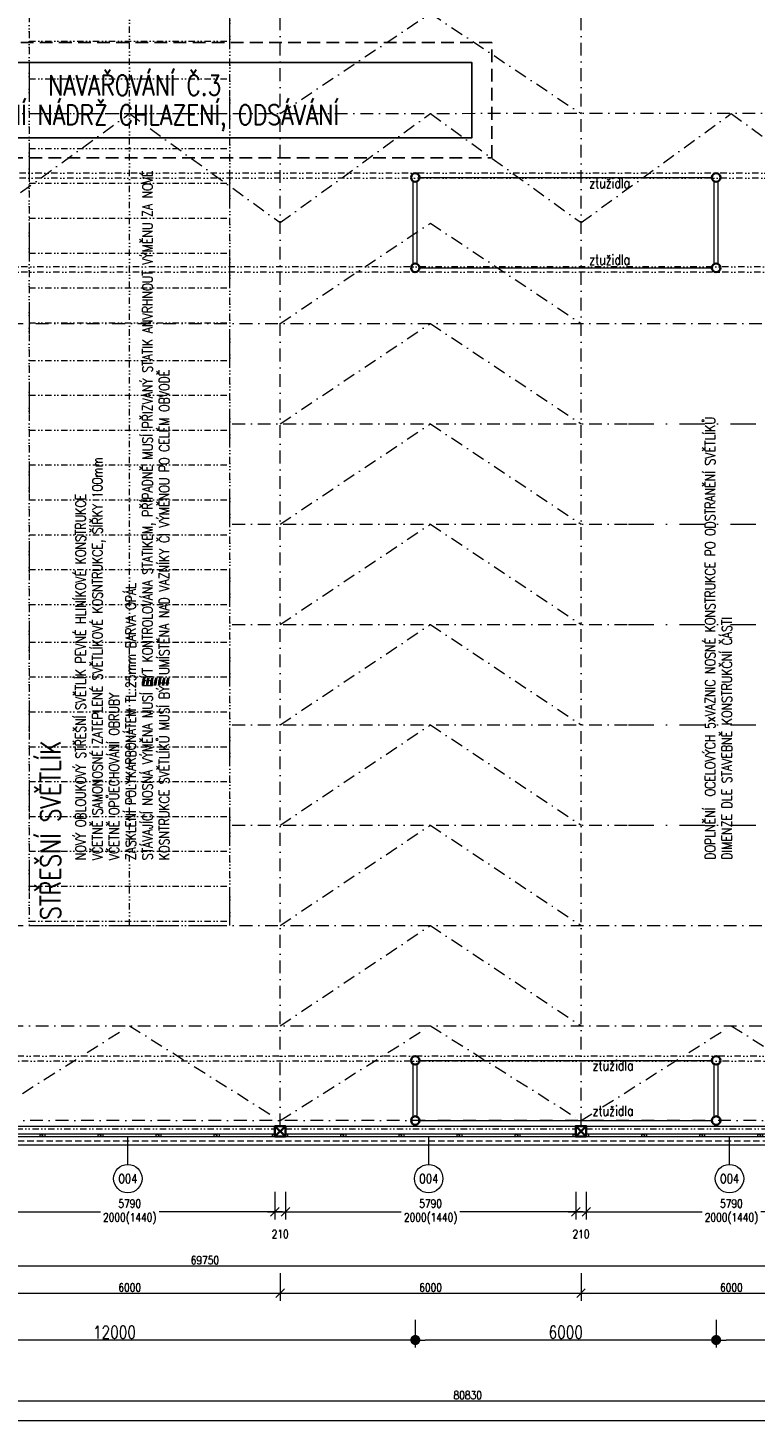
# Model space of a CAD drawing. Header units: millimetres. Extents: x -485339 to 350584, y -1189936 to 0.
# Tile 129 of 256: x -108909 to -94410, y -1065795 to -1037889. Entities that reach past the tile are written whole.
import ezdxf
from ezdxf.enums import TextEntityAlignment as Align

# ---------------------------------------------------------------- set-up
doc = ezdxf.new("R2010")
doc.units = ezdxf.units.MM
doc.header["$LTSCALE"] = 10
for name, pattern in [('DASHDOT', [25.4, 12.7, -6.35, 0, -6.35]), ('DĚLICÍ2', [15.875, 6.35, -3.175, 0, -3.175, 0, -3.175]), ('ČÁRKOVANÁ2', [9.525, 6.35, -3.175])]:
    doc.linetypes.add(name, pattern=pattern)
doc.layers.get('Defpoints').update_dxf_attribs({"color": 201})
for name, color, linetype, lineweight in [('N_kóty', 10, 'Continuous', 18), ('N_okna', 10, 'Continuous', 18), ('N_popis', 10, 'Continuous', 18), ('N_popis_otvory', 10, 'Continuous', 18), ('N_světlíky', 250, 'DĚLICÍ2', 18), ('N_čáry_nad', 10, 'DĚLICÍ2', 18), ('N_čáry_plné', 10, 'Continuous', 18), ('St_kóty', 132, 'Continuous', 18), ('St_sloupy_konstrukce haly', 5, 'Continuous', 35), ('St_sloupy_opláštění_půdorys', 25, 'Continuous', 35), ('St_čáry_nad', 250, 'DĚLICÍ2', 18), ('St_čáry_osy', 250, 'DASHDOT', 18), ('St_čáry_plné', 250, 'Continuous', 18), ('St_čáry_pod', 250, 'ČÁRKOVANÁ2', 18)]:
    doc.layers.add(name, color=color, linetype=linetype, lineweight=lineweight)
doc.layers.add('St_plocha_místn', color=140, linetype='Continuous', lineweight=18, plot=False)
for name, color, linetype in [('VYBAVENÍ', 222, 'Continuous'), ('VYBAVENÍ_POPIS', 222, 'Continuous'), ('VYBAVENÍ_POŽADAVKY', 200, 'Continuous')]:
    doc.layers.add(name, color=color, linetype=linetype)
doc.styles.get("Standard").update_dxf_attribs({"font": 'simplex.shx', "width": 0.8})
doc.dimstyles.new('stavebníM100', dxfattribs={"dimtxt": 165, "dimasz": 170, "dimexe": 150, "dimexo": 100, "dimgap": 30, "dimtad": 1, "dimdec": 0, "dimtxsty": 'Standard', "dimblk": 'OBLIQUE', "dimcen": -2.5, "dimdle": 150, "dimclrd": 256, "dimclre": 256, "dimclrt": 256, "dimadec": 4, "dimazin": 0, "dimtfac": 1, "dimtdec": 0, "dimtmove": 2, "dimatfit": 3, "dimldrblk": 'OBLIQUE', "dimfxl": 400, "dimfxlon": 1, "dimlwd": -1, "dimlwe": -1, "dimarcsym": 0})
doc.dimstyles.new('stavebníM100_modul', dxfattribs={"dimtxt": 250, "dimasz": 200, "dimexe": 150, "dimexo": 100, "dimgap": 30, "dimtad": 1, "dimdec": 0, "dimtxsty": 'Standard', "dimblk": 'DOT', "dimcen": -2.5, "dimdle": 150, "dimclrd": 256, "dimclre": 256, "dimclrt": 256, "dimadec": 4, "dimazin": 0, "dimtfac": 1, "dimtdec": 0, "dimtmove": 2, "dimatfit": 3, "dimldrblk": 'OBLIQUE', "dimfxl": 400, "dimfxlon": 1, "dimlwd": -1, "dimlwe": -1, "dimarcsym": 0})

# ---------------------------------------------------------------- blocks, each defined once
blk = doc.blocks.new('G$C08AFE675')
at = {"layer": 'St_sloupy_konstrukce haly', "color": 250, "lineweight": 18, "ltscale": 2}
for points in [[(-525, 40), (525, 40)], [(-525, -40), (525, -40)]]:
    blk.add_lwpolyline(points, dxfattribs=at)
at = {"layer": 'St_sloupy_konstrukce haly', "ltscale": 2}
for centre in [(-600, 0), (600, 0)]:
    blk.add_circle(centre, 85, dxfattribs=at)
blk = doc.blocks.new('G$CD8A98CDB')
at = {"layer": 'St_sloupy_konstrukce haly', "color": 250, "lineweight": 18, "ltscale": 2}
for points in [[(-825, 0), (825, 0)], [(-825, -80), (825, -80)]]:
    blk.add_lwpolyline(points, dxfattribs=at)
at = {"layer": 'St_sloupy_konstrukce haly', "ltscale": 2}
for centre in [(-900, -40), (900, -40)]:
    blk.add_circle(centre, 85, dxfattribs=at)
blk = doc.blocks.new('G$C0F2906C7')
at = {"layer": 'St_sloupy_opláštění_půdorys', "ltscale": 2}
blk.add_lwpolyline([(-105, -105), (105, -105), (105, 105), (-105, 105)], close=True, dxfattribs=at)
for points in [[(-105, 105), (105, -105)], [(105, 105), (-105, -105)]]:
    blk.add_lwpolyline(points, dxfattribs=at)
blk = doc.blocks.new('*U5511')
at = {"layer": 'St_čáry_osy', "ltscale": 2}
blk.add_lwpolyline([(-3000, -1000), (-4, 1000), (3000, -1000)], dxfattribs=at)
blk = doc.blocks.new('*U5510')
at = {"layer": 'St_čáry_osy', "ltscale": 2}
blk.add_blockref('*U5511', (24000, 0), dxfattribs=at)
blk = doc.blocks.new('*U5517')
at = {"layer": 'St_čáry_osy', "ltscale": 2}
blk.add_lwpolyline([(-3000, -1945), (-4, -55), (3000, -1945)], dxfattribs=at)
blk = doc.blocks.new('*U5516')
at = {"layer": 'St_čáry_osy', "ltscale": 2}
for p in [(24000, 0), (30000, 0), (36000, 0)]:
    blk.add_blockref('*U5517', p, dxfattribs=at)
blk = doc.blocks.new('*U5519')
at = {"layer": 'St_čáry_osy', "ltscale": 2}
blk.add_lwpolyline([(-3000, -1000), (-4, 1000), (3000, -1000)], dxfattribs=at)
blk = doc.blocks.new('*U5518')
at = {"layer": 'St_čáry_osy', "ltscale": 2}
for p in [(24000, 14000), (24000, 12000), (24000, 10000), (24000, 8000), (24000, 6000), (24000, 4000), (24000, 2000), (24000, 0)]:
    blk.add_blockref('*U5519', p, dxfattribs=at)
blk = doc.blocks.new('_OBLIQUE')
at = {"color": 0, "linetype": 'ByBlock'}
blk.add_line((-0.5, -0.5), (0.5, 0.5), dxfattribs=at)
blk = doc.blocks.new('*D5693')
at = {"layer": 'Defpoints', "color": 0}
for p in [(-140255, -1061874), (-70505, -1062274), (-70505, -1062563)]:
    blk.add_point(p, dxfattribs=at)
at = {"layer": 'St_kóty'}
for p, q in [((-140255, -1062163), (-140255, -1062713)), ((-70505, -1062374), (-70505, -1062713)), ((-140405, -1062563), (-70355, -1062563))]:
    blk.add_line(p, q, dxfattribs=at)
at = {"layer": 'St_kóty', "linetype": 'ByBlock', "xscale": 170, "yscale": 170, "zscale": 170, "rotation": 180}
blk.add_blockref('_OBLIQUE', (-140255, -1062563), dxfattribs=at)
at = {"layer": 'St_kóty', "linetype": 'ByBlock', "xscale": 170, "yscale": 170, "zscale": 170}
blk.add_blockref('_OBLIQUE', (-70505, -1062563), dxfattribs=at)
at = {"layer": 'St_kóty', "insert": (-105380, -1062450), "char_height": 165, "attachment_point": 5}
blk.add_mtext('69750', dxfattribs=at)
blk = doc.blocks.new('*D5714')
at = {"layer": 'Defpoints', "color": 0}
for p in [(-109880, -1059883), (-103880, -1059883), (-103880, -1063107)]:
    blk.add_point(p, dxfattribs=at)
at = {"layer": 'St_kóty'}
for p, q in [((-109880, -1062707), (-109880, -1063257)), ((-103880, -1062707), (-103880, -1063257)), ((-110030, -1063107), (-103730, -1063107))]:
    blk.add_line(p, q, dxfattribs=at)
at = {"layer": 'St_kóty', "linetype": 'ByBlock', "xscale": 170, "yscale": 170, "zscale": 170, "rotation": 180}
blk.add_blockref('_OBLIQUE', (-109880, -1063107), dxfattribs=at)
at = {"layer": 'St_kóty', "linetype": 'ByBlock', "xscale": 170, "yscale": 170, "zscale": 170}
blk.add_blockref('_OBLIQUE', (-103880, -1063107), dxfattribs=at)
at = {"layer": 'St_kóty', "insert": (-106880, -1062994), "char_height": 165, "attachment_point": 5}
blk.add_mtext('6000', dxfattribs=at)
blk = doc.blocks.new('*D5715')
at = {"layer": 'Defpoints', "color": 0}
for p in [(-103880, -1059883), (-97880, -1059883), (-97880, -1063107)]:
    blk.add_point(p, dxfattribs=at)
at = {"layer": 'St_kóty'}
for p, q in [((-103880, -1062707), (-103880, -1063257)), ((-97880, -1062707), (-97880, -1063257)), ((-104030, -1063107), (-97730, -1063107))]:
    blk.add_line(p, q, dxfattribs=at)
at = {"layer": 'St_kóty', "linetype": 'ByBlock', "xscale": 170, "yscale": 170, "zscale": 170, "rotation": 180}
blk.add_blockref('_OBLIQUE', (-103880, -1063107), dxfattribs=at)
at = {"layer": 'St_kóty', "linetype": 'ByBlock', "xscale": 170, "yscale": 170, "zscale": 170}
blk.add_blockref('_OBLIQUE', (-97880, -1063107), dxfattribs=at)
at = {"layer": 'St_kóty', "insert": (-100880, -1062994), "char_height": 165, "attachment_point": 5}
blk.add_mtext('6000', dxfattribs=at)
blk = doc.blocks.new('*D5716')
at = {"layer": 'Defpoints', "color": 0}
for p in [(-97880, -1059883), (-91880, -1059883), (-91880, -1063107)]:
    blk.add_point(p, dxfattribs=at)
at = {"layer": 'St_kóty'}
for p, q in [((-97880, -1062707), (-97880, -1063257)), ((-91880, -1062707), (-91880, -1063257)), ((-98030, -1063107), (-91730, -1063107))]:
    blk.add_line(p, q, dxfattribs=at)
at = {"layer": 'St_kóty', "linetype": 'ByBlock', "xscale": 170, "yscale": 170, "zscale": 170, "rotation": 180}
blk.add_blockref('_OBLIQUE', (-97880, -1063107), dxfattribs=at)
at = {"layer": 'St_kóty', "linetype": 'ByBlock', "xscale": 170, "yscale": 170, "zscale": 170}
blk.add_blockref('_OBLIQUE', (-91880, -1063107), dxfattribs=at)
at = {"layer": 'St_kóty', "insert": (-94880, -1062994), "char_height": 165, "attachment_point": 5}
blk.add_mtext('6000', dxfattribs=at)
blk = doc.blocks.new('_Dot')
at = {"color": 0, "linetype": 'ByBlock', "lineweight": -2}
blk.add_line((-0.5, 0), (-1, 0), dxfattribs=at)
at = {"color": 0, "linetype": 'ByBlock', "const_width": 0.5}
blk.add_lwpolyline([(-0.25, 0, 1), (0.25, 0, 1)], format="xyb", close=True, dxfattribs=at)
blk = doc.blocks.new('*D5732')
at = {"layer": 'Defpoints', "color": 0}
for p in [(-95185, -1040868), (-83185, -1040868), (-95185, -1064041)]:
    blk.add_point(p, dxfattribs=at)
at = {"layer": 'St_kóty'}
for p, q in [((-95185, -1063641), (-95185, -1064191)), ((-83185, -1063641), (-83185, -1064191)), ((-83385, -1064041), (-94985, -1064041))]:
    blk.add_line(p, q, dxfattribs=at)
at = {"layer": 'St_kóty', "linetype": 'ByBlock', "xscale": 200, "yscale": 200, "zscale": 200, "rotation": 180}
blk.add_blockref('_Dot', (-95185, -1064041), dxfattribs=at)
at = {"layer": 'St_kóty', "linetype": 'ByBlock', "xscale": 200, "yscale": 200, "zscale": 200}
blk.add_blockref('_Dot', (-83185, -1064041), dxfattribs=at)
at = {"layer": 'St_kóty', "insert": (-89185, -1063886), "char_height": 250, "attachment_point": 5}
blk.add_mtext('12000', dxfattribs=at)
blk = doc.blocks.new('*D5733')
at = {"layer": 'Defpoints', "color": 0}
for p in [(-101185, -1040868), (-95185, -1040868), (-101185, -1064041)]:
    blk.add_point(p, dxfattribs=at)
at = {"layer": 'St_kóty'}
for p, q in [((-101185, -1063641), (-101185, -1064191)), ((-95185, -1063641), (-95185, -1064191)), ((-95385, -1064041), (-100985, -1064041))]:
    blk.add_line(p, q, dxfattribs=at)
at = {"layer": 'St_kóty', "linetype": 'ByBlock', "xscale": 200, "yscale": 200, "zscale": 200, "rotation": 180}
blk.add_blockref('_Dot', (-101185, -1064041), dxfattribs=at)
at = {"layer": 'St_kóty', "linetype": 'ByBlock', "xscale": 200, "yscale": 200, "zscale": 200}
blk.add_blockref('_Dot', (-95185, -1064041), dxfattribs=at)
at = {"layer": 'St_kóty', "insert": (-98185, -1063886), "char_height": 250, "attachment_point": 5}
blk.add_mtext('6000', dxfattribs=at)
blk = doc.blocks.new('*D5734')
at = {"layer": 'Defpoints', "color": 0}
for p in [(-113185, -1040868), (-101185, -1040868), (-113185, -1064041)]:
    blk.add_point(p, dxfattribs=at)
at = {"layer": 'St_kóty'}
for p, q in [((-113185, -1063641), (-113185, -1064191)), ((-101185, -1063641), (-101185, -1064191)), ((-101385, -1064041), (-112985, -1064041))]:
    blk.add_line(p, q, dxfattribs=at)
at = {"layer": 'St_kóty', "linetype": 'ByBlock', "xscale": 200, "yscale": 200, "zscale": 200, "rotation": 180}
blk.add_blockref('_Dot', (-113185, -1064041), dxfattribs=at)
at = {"layer": 'St_kóty', "linetype": 'ByBlock', "xscale": 200, "yscale": 200, "zscale": 200}
blk.add_blockref('_Dot', (-101185, -1064041), dxfattribs=at)
at = {"layer": 'St_kóty', "insert": (-107185, -1063886), "char_height": 250, "attachment_point": 5}
blk.add_mtext('12000', dxfattribs=at)
blk = doc.blocks.new('*D6628')
at = {"layer": 'Defpoints', "color": 0}
for p in [(-43625, -1042046), (-140555, -1060078), (-43625, -1065645)]:
    blk.add_point(p, dxfattribs=at)
at = {"layer": 'St_kóty'}
for p, q in [((-140555, -1065245), (-140555, -1065795)), ((-43625, -1065245), (-43625, -1065795)), ((-140705, -1065645), (-43475, -1065645))]:
    blk.add_line(p, q, dxfattribs=at)
at = {"layer": 'St_kóty', "linetype": 'ByBlock', "xscale": 170, "yscale": 170, "zscale": 170, "rotation": 180}
blk.add_blockref('_OBLIQUE', (-140555, -1065645), dxfattribs=at)
at = {"layer": 'St_kóty', "linetype": 'ByBlock', "xscale": 170, "yscale": 170, "zscale": 170}
blk.add_blockref('_OBLIQUE', (-43625, -1065645), dxfattribs=at)
at = {"layer": 'St_kóty', "insert": (-92090, -1065533), "char_height": 165, "attachment_point": 5}
blk.add_mtext('96930', dxfattribs=at)
blk = doc.blocks.new('*D6629')
at = {"layer": 'Defpoints', "color": 0}
for p in [(-140555, -1060078), (-59725, -1060478), (-59725, -1065253)]:
    blk.add_point(p, dxfattribs=at)
at = {"layer": 'St_kóty'}
for p, q in [((-140555, -1064853), (-140555, -1065403)), ((-59725, -1064853), (-59725, -1065403)), ((-140705, -1065253), (-59575, -1065253))]:
    blk.add_line(p, q, dxfattribs=at)
at = {"layer": 'St_kóty', "linetype": 'ByBlock', "xscale": 170, "yscale": 170, "zscale": 170, "rotation": 180}
blk.add_blockref('_OBLIQUE', (-140555, -1065253), dxfattribs=at)
at = {"layer": 'St_kóty', "linetype": 'ByBlock', "xscale": 170, "yscale": 170, "zscale": 170}
blk.add_blockref('_OBLIQUE', (-59725, -1065253), dxfattribs=at)
at = {"layer": 'St_kóty', "insert": (-100140, -1065141), "char_height": 165, "attachment_point": 5}
blk.add_mtext('80830', dxfattribs=at)
blk = doc.blocks.new('G$C5E2F4CAD')
at = {"layer": 'N_okna'}
for points in [[(0, 0), (1158, 0), (1158, 50), (0, 50)], [(0, 0), (50, 0), (50, 50), (0, 50)], [(1158, 0), (1108, 0), (1108, 50), (1158, 50)], [(1158, 0), (2316, 0), (2316, 50), (1158, 50)], [(1158, 0), (1158, 0), (1158, 50), (1158, 50)], [(1158, 0), (1208, 0), (1208, 50), (1158, 50)], [(2316, 0), (2266, 0), (2266, 50), (2316, 50)], [(2316, 0), (3474, 0), (3474, 50), (2316, 50)], [(2316, 0), (2316, 0), (2316, 50), (2316, 50)], [(2316, 0), (2366, 0), (2366, 50), (2316, 50)], [(3474, 0), (3424, 0), (3424, 50), (3474, 50)], [(3474, 0), (4632, 0), (4632, 50), (3474, 50)], [(3474, 0), (3474, 0), (3474, 50), (3474, 50)], [(3474, 0), (3524, 0), (3524, 50), (3474, 50)], [(4632, 0), (4582, 0), (4582, 50), (4632, 50)], [(4632, 0), (5790, 0), (5790, 50), (4632, 50)], [(4632, 0), (4632, 0), (4632, 50), (4632, 50)], [(4632, 0), (4682, 0), (4682, 50), (4632, 50)], [(5790, 0), (5740, 0), (5740, 50), (5790, 50)]]:
    blk.add_lwpolyline(points, close=True, dxfattribs=at)
blk = doc.blocks.new('*U6910')
at = {"layer": 'N_okna'}
blk.add_blockref('G$C5E2F4CAD', (-2895, -25), dxfattribs=at)
blk = doc.blocks.new('*U6911')
at = {"layer": 'N_okna'}
for p in [(24000, 0), (30000, 0), (36000, 0)]:
    blk.add_blockref('*U6910', p, dxfattribs=at)
blk = doc.blocks.new('*D6936')
at = {"layer": 'Defpoints', "color": 0}
for p in [(-109775, -1059988), (-103985, -1059988), (-103985, -1061486)]:
    blk.add_point(p, dxfattribs=at)
at = {"layer": 'N_kóty'}
for p, q in [((-109775, -1061086), (-109775, -1061636)), ((-103985, -1061086), (-103985, -1061636)), ((-109925, -1061486), (-107466, -1061486)), ((-103835, -1061486), (-106294, -1061486))]:
    blk.add_line(p, q, dxfattribs=at)
at = {"layer": 'N_kóty', "linetype": 'ByBlock', "xscale": 170, "yscale": 170, "zscale": 170, "rotation": 180}
blk.add_blockref('_OBLIQUE', (-109775, -1061486), dxfattribs=at)
at = {"layer": 'N_kóty', "linetype": 'ByBlock', "xscale": 170, "yscale": 170, "zscale": 170}
blk.add_blockref('_OBLIQUE', (-103985, -1061486), dxfattribs=at)
at = {"layer": 'N_kóty', "insert": (-106880, -1061486), "char_height": 165, "attachment_point": 5}
blk.add_mtext('5790\\P2000(1440)', dxfattribs=at)
blk = doc.blocks.new('*D6937')
at = {"layer": 'Defpoints', "color": 0}
for p in [(-103985, -1059988), (-103775, -1059988), (-103775, -1061486)]:
    blk.add_point(p, dxfattribs=at)
at = {"layer": 'N_kóty'}
for p, q in [((-103985, -1061086), (-103985, -1061636)), ((-103775, -1061086), (-103775, -1061636)), ((-104135, -1061486), (-103625, -1061486))]:
    blk.add_line(p, q, dxfattribs=at)
at = {"layer": 'N_kóty', "linetype": 'ByBlock', "xscale": 170, "yscale": 170, "zscale": 170, "rotation": 180}
blk.add_blockref('_OBLIQUE', (-103985, -1061486), dxfattribs=at)
at = {"layer": 'N_kóty', "linetype": 'ByBlock', "xscale": 170, "yscale": 170, "zscale": 170}
blk.add_blockref('_OBLIQUE', (-103775, -1061486), dxfattribs=at)
at = {"layer": 'N_kóty', "insert": (-103880, -1061928), "char_height": 165, "attachment_point": 5}
blk.add_mtext('210', dxfattribs=at)
blk = doc.blocks.new('*D6938')
at = {"layer": 'Defpoints', "color": 0}
for p in [(-103775, -1059988), (-97985, -1059988), (-97985, -1061486)]:
    blk.add_point(p, dxfattribs=at)
at = {"layer": 'N_kóty'}
for p, q in [((-103775, -1061086), (-103775, -1061636)), ((-97985, -1061086), (-97985, -1061636)), ((-103925, -1061486), (-101466, -1061486)), ((-97835, -1061486), (-100294, -1061486))]:
    blk.add_line(p, q, dxfattribs=at)
at = {"layer": 'N_kóty', "linetype": 'ByBlock', "xscale": 170, "yscale": 170, "zscale": 170, "rotation": 180}
blk.add_blockref('_OBLIQUE', (-103775, -1061486), dxfattribs=at)
at = {"layer": 'N_kóty', "linetype": 'ByBlock', "xscale": 170, "yscale": 170, "zscale": 170}
blk.add_blockref('_OBLIQUE', (-97985, -1061486), dxfattribs=at)
at = {"layer": 'N_kóty', "insert": (-100880, -1061486), "char_height": 165, "attachment_point": 5}
blk.add_mtext('5790\\P2000(1440)', dxfattribs=at)
blk = doc.blocks.new('*D6939')
at = {"layer": 'Defpoints', "color": 0}
for p in [(-97985, -1059988), (-97775, -1059988), (-97775, -1061486)]:
    blk.add_point(p, dxfattribs=at)
at = {"layer": 'N_kóty'}
for p, q in [((-97985, -1061086), (-97985, -1061636)), ((-97775, -1061086), (-97775, -1061636)), ((-98135, -1061486), (-97625, -1061486))]:
    blk.add_line(p, q, dxfattribs=at)
at = {"layer": 'N_kóty', "linetype": 'ByBlock', "xscale": 170, "yscale": 170, "zscale": 170, "rotation": 180}
blk.add_blockref('_OBLIQUE', (-97985, -1061486), dxfattribs=at)
at = {"layer": 'N_kóty', "linetype": 'ByBlock', "xscale": 170, "yscale": 170, "zscale": 170}
blk.add_blockref('_OBLIQUE', (-97775, -1061486), dxfattribs=at)
at = {"layer": 'N_kóty', "insert": (-97880, -1061928), "char_height": 165, "attachment_point": 5}
blk.add_mtext('210', dxfattribs=at)
blk = doc.blocks.new('*D6940')
at = {"layer": 'Defpoints', "color": 0}
for p in [(-97775, -1059988), (-91985, -1059988), (-91985, -1061486)]:
    blk.add_point(p, dxfattribs=at)
at = {"layer": 'N_kóty'}
for p, q in [((-97775, -1061086), (-97775, -1061636)), ((-91985, -1061086), (-91985, -1061636)), ((-97925, -1061486), (-95466, -1061486)), ((-91835, -1061486), (-94294, -1061486))]:
    blk.add_line(p, q, dxfattribs=at)
at = {"layer": 'N_kóty', "linetype": 'ByBlock', "xscale": 170, "yscale": 170, "zscale": 170, "rotation": 180}
blk.add_blockref('_OBLIQUE', (-97775, -1061486), dxfattribs=at)
at = {"layer": 'N_kóty', "linetype": 'ByBlock', "xscale": 170, "yscale": 170, "zscale": 170}
blk.add_blockref('_OBLIQUE', (-91985, -1061486), dxfattribs=at)
at = {"layer": 'N_kóty', "insert": (-94880, -1061486), "char_height": 165, "attachment_point": 5}
blk.add_mtext('5790\\P2000(1440)', dxfattribs=at)
blk = doc.blocks.new('G$CF626FB6D')
at = {"layer": 'N_čáry_nad', "linetype": 'ByBlock', "ltscale": 2}
for p, q in [((-4050, 0), (-4050, -36237.5)), ((-50, -36237.5), (-50, 0)), ((-4050, -20055), (-50, -20055)), ((-4050, -20750), (-50, -20750)), ((-4050, -21445), (-50, -21445)), ((-4050, -22140), (-50, -22140)), ((-4050, -22835), (-50, -22835)), ((-4050, -23530), (-50, -23530)), ((-4050, -24225), (-50, -24225)), ((-4050, -25670), (-50, -25670)), ((-4050, -26365), (-50, -26365)), ((-4050, -27060), (-50, -27060)), ((-4050, -27755), (-50, -27755)), ((-4050, -28450), (-50, -28450)), ((-4050, -29145), (-50, -29145)), ((-4050, -29840), (-50, -29840)), ((-4050, -31285), (-50, -31285)), ((-4050, -31980), (-50, -31980)), ((-4050, -32675), (-50, -32675)), ((-4050, -33370), (-50, -33370)), ((-4050, -34065), (-50, -34065)), ((-4050, -34760), (-50, -34760)), ((-4050, -35455), (-50, -35455)), ((-4050, -36150), (-50, -36150))]:
    blk.add_line(p, q, dxfattribs=at)
for points in [[(-2050, -36237.5), (-2050, -55)], [(-4050, -18610), (-50, -18610)], [(-4050, -19360), (-50, -19360)], [(-4050, -24975), (-50, -24975)], [(-4050, -30590), (-50, -30590)], [(-4050, -36237.5), (-50, -36237.5)]]:
    blk.add_lwpolyline(points, dxfattribs=at)
blk = doc.blocks.new('*U8197')
at = {"layer": 'N_čáry_nad', "linetype": 'DASHDOT', "lineweight": 18, "ltscale": 4}
blk.add_lwpolyline([(-2050, 0), (2050, 0)], dxfattribs=at)
blk = doc.blocks.new('*U8196')
at = {"layer": 'N_čáry_nad', "lineweight": 18}
for p in [(0, 0), (0, -2000), (0, -4000), (0, -6000), (0, -8000)]:
    blk.add_blockref('*U8197', p, dxfattribs=at)

msp = doc.modelspace()

# ---------------------------------------------------------------- linework, layer by layer
at = {"layer": 'N_popis_otvory'}
for points in [[(-106918.3, -1060540.8), (-106918.3, -1059987.6)], [(-100918.3, -1060540.8), (-100918.3, -1059987.6)], [(-94918.3, -1060540.8), (-94918.3, -1059987.6)]]:
    msp.add_lwpolyline(points, dxfattribs=at)
for centre in [(-106918.3, -1060823.9), (-100918.3, -1060823.9), (-94918.3, -1060823.9)]:
    msp.add_circle(centre, 283.2, dxfattribs=at)
at = {"layer": 'N_světlíky', "lineweight": 18, "ltscale": 10}
msp.add_lwpolyline([(-108884.2, -1055777.6), (-104884.2, -1055777.6), (-104884.2, -1019539.2), (-108884.2, -1019539.2)], close=True, dxfattribs=at)
at = {"layer": 'N_čáry_plné', "ltscale": 2}
msp.add_lwpolyline([(-70504.9, -1060157.6), (-140174.9, -1060157.6)], dxfattribs=at)
at = {"layer": 'St_čáry_nad', "ltscale": 2}
for points in [[(-43825.2, -1040782.6), (-139879.9, -1040782.6)], [(-43825.2, -1040882.6), (-139879.9, -1040882.6)], [(-74604.9, -1042652.6), (-139879.9, -1042652.6)], [(-74604.9, -1042752.6), (-139879.9, -1042752.6)], [(-71184.9, -1058382.6), (-139879.9, -1058382.6)], [(-71101.2, -1058482.6), (-139879.9, -1058482.6)], [(-109774.9, -1059832.6), (-103984.9, -1059832.6)], [(-103774.9, -1059832.6), (-97984.9, -1059832.6)], [(-97774.9, -1059832.6), (-91984.9, -1059832.6)]]:
    msp.add_lwpolyline(points, dxfattribs=at)
at = {"layer": 'St_čáry_osy', "ltscale": 2}
for points in [[(-103879.9, -1059777.6), (-103879.9, -992785.6)], [(-97879.9, -1059777.6), (-97879.9, -992785.6)], [(-139879.9, -1039595.1), (-43825.2, -1039582.3)], [(-109879.9, -1041767.6), (-106884.2, -1039595.1), (-103879.9, -1041767.6)], [(-103879.9, -1041767.6), (-100884.2, -1039595.1), (-97879.9, -1041767.6)], [(-97879.9, -1041767.6), (-94884.2, -1039595.1), (-91879.9, -1041767.6)], [(-140254.9, -1043777.6), (-74504.9, -1043777.6)], [(-104834.2, -1045777.6), (-96934.2, -1045777.6)], [(-104834.2, -1047777.6), (-96934.2, -1047777.6)], [(-104834.2, -1049777.6), (-96934.2, -1049777.6)], [(-104834.2, -1051777.6), (-96934.2, -1051777.6)], [(-104834.2, -1053777.6), (-96934.2, -1053777.6)], [(-140254.9, -1055777.6), (-70504.9, -1055777.6)], [(-140254.9, -1057777.6), (-70504.9, -1057777.6)], [(-70504.9, -1059667.6), (-140099.9, -1059667.6)]]:
    msp.add_lwpolyline(points, dxfattribs=at)
at = {"layer": 'St_čáry_plné', "ltscale": 2}
for points in [[(-101099.9, -1040867.6), (-95269.9, -1040867.6)], [(-101099.9, -1042667.6), (-95269.9, -1042667.6)], [(-101099.9, -1058467.6), (-95269.9, -1058467.6)], [(-140254.9, -1059777.6), (-70504.9, -1059777.6)], [(-101099.9, -1059667.6), (-95269.9, -1059667.6)]]:
    msp.add_lwpolyline(points, dxfattribs=at)
at = {"layer": 'St_čáry_pod', "ltscale": 2}
msp.add_lwpolyline([(-70504.9, -1060077.6), (-140254.9, -1060077.6)], dxfattribs=at)
at = {"layer": 'VYBAVENÍ', "linetype": 'ČÁRKOVANÁ2', "ltscale": 4}
msp.add_lwpolyline([(-113455.6, -1040478.1), (-99655.6, -1040478.1), (-99655.6, -1038178.1), (-113455.6, -1038178.1)], close=True, dxfattribs=at)
at = {"layer": 'VYBAVENÍ'}
msp.add_lwpolyline([(-113055.6, -1040078.1), (-100055.6, -1040078.1), (-100055.6, -1038578.1), (-113055.6, -1038578.1)], close=True, dxfattribs=at)

# ---------------------------------------------------------------- block references
at = {"layer": 'N_okna'}
msp.add_blockref('*U6911', (-130879.9, -1059962.6), dxfattribs=at)
at = {"layer": 'N_čáry_nad', "lineweight": 18}
for name, p in [('G$CF626FB6D', (-104834.2, -1019539.2)), ('*U8196', (-94884.2, -1045777.6))]:
    msp.add_blockref(name, p, dxfattribs=at)
at = {"layer": 'St_sloupy_konstrukce haly', "ltscale": 2, "rotation": 90}
for name, p in [('G$CD8A98CDB', (-101224.9, -1041767.6)), ('G$CD8A98CDB', (-95224.9, -1041767.6)), ('G$C08AFE675', (-101184.9, -1059067.6)), ('G$C08AFE675', (-95184.9, -1059067.6))]:
    msp.add_blockref(name, p, dxfattribs=at)
at = {"layer": 'St_sloupy_opláštění_půdorys', "ltscale": 2, "rotation": 90}
for p in [(-103879.9, -1059882.6), (-97879.9, -1059882.6)]:
    msp.add_blockref('G$C0F2906C7', p, dxfattribs=at)
at = {"layer": 'St_čáry_osy', "ltscale": 2}
for name, p in [('*U5510', (-124879.9, -1038595.1)), ('*U5518', (-124879.9, -1056777.6)), ('*U5516', (-130879.9, -1057722.6))]:
    msp.add_blockref(name, p, dxfattribs=at)

# ---------------------------------------------------------------- texts
at = {"layer": 'N_popis', "char_height": 200, "width": 20736.512, "attachment_point": 1, "rotation": 90}
for s, insert in [('NOVÝ OBLOUKOVÝ STŘEŠNÍ SVĚTLÍK PEVNÉ HLINÍKOVÉ KONSTRUKCE\\PVČETNĚ SAMONOSNÉ ZATEPLENÉ SVĚTLÍKOVÉ KOSNTRUKCE, ŠÍŘKY 100mm\\PVČETNĚ OPŮECHOVÁNÍ OBRUBY\\PZASKLENÍ POLYKARBONÁTEM TL.25mm BARVA OPÁL\\PSTÁVAJÍCÍ NOSNÁ VÝMĚNA MUSÍ BÝT KONTROLOVÁNA STATIKEM, PŘÍPADNĚ MUSÍ PŘIZVANÝ STATIK ANVRHNOUT VÝMĚNU ZA NOVÉ\\PKOSNTRUKCE SVĚTLÍKŮ MUSÍ BÝT UMÍSTĚNA NAD VAZNÍKY ČI VÝMĚNOU PO CELÉM OBVODĚ', (-107958.8, -1054476.2)), ('DOPLNĚNÍ  OCELOVÝCH 5xVAZNIC NOSNÉ KONSTRUKCE PO ODSTRANĚNÍ SVĚTLÍKŮ\\PDIMENZE DLE STAVEBNĚ KONSTRUKČNÍ ČÁSTI', (-95404.5, -1054466.6))]:
    msp.add_mtext(s, dxfattribs=dict(at, insert=insert))
at = {"layer": 'N_popis_otvory', "width": 0.8}
for p in [(-106918.3, -1060823.9), (-100918.3, -1060823.9), (-94918.3, -1060823.9)]:
    msp.add_text('O04', height=180, dxfattribs=at).set_placement(p, align=Align.MIDDLE_CENTER)
at = {"layer": 'N_světlíky', "lineweight": 18, "width": 0.8}
msp.add_text('STŘEŠNÍ SVĚTLÍK', height=400, rotation=90, dxfattribs=at).set_placement((-108262.6, -1055666.2))
at = {"layer": 'St_plocha_místn', "width": 0.8}
msp.add_text('#######', height=100, dxfattribs=at).set_placement((-106365.6, -1050910.8), align=Align.MIDDLE_CENTER)
at = {"layer": 'St_čáry_plné', "ltscale": 2, "width": 0.8}
for p in [(-97716.5, -1041082.8), (-97716.5, -1042606.4), (-97648.5, -1058668.5), (-97648.5, -1059570.3)]:
    msp.add_text('ztužidla', height=200, dxfattribs=at).set_placement(p)
at = {"layer": 'VYBAVENÍ_POPIS', "width": 0.8}
msp.add_text('NAVAŘOVÁNÍ Č.3', height=400, dxfattribs=at).set_placement((-108508.2, -1039231.2))
at = {"layer": 'VYBAVENÍ_POŽADAVKY', "width": 0.8}
msp.add_text('380V, 64A, VODNÍ NÁDRŽ CHLAZENÍ, ODSÁVÁNÍ', height=400, dxfattribs=at).set_placement((-112763.9, -1039821.1))

# ---------------------------------------------------------------- dimensions: what is measured, and where the dimension line sits
at = {"layer": 'N_kóty'}
for base, p1, p2, picture, middle in [((-103984.9, -1061485.5), (-109774.9, -1059987.6), (-103984.9, -1059987.6), '*D6936', (-106879.9, -1061485.5)), ((-97984.9, -1061485.5), (-103774.9, -1059987.6), (-97984.9, -1059987.6), '*D6938', (-100879.9, -1061485.5)), ((-91984.9, -1061485.5), (-97774.9, -1059987.6), (-91984.9, -1059987.6), '*D6940', (-94879.9, -1061485.5))]:
    dim = msp.add_linear_dim(base=base, p1=p1, p2=p2, text='<>\\P2000(1440)', dimstyle='stavebníM100', override={"dimtxsty": 'Standard'}, dxfattribs=at)
    dim.commit()
    dim.dimension.update_dxf_attribs({"geometry": picture, "text_midpoint": middle, "dimtype": 160})
for base, p1, p2, picture, middle in [((-103774.9, -1061485.5), (-103984.9, -1059987.6), (-103774.9, -1059987.6), '*D6937', (-103879.9, -1061928)), ((-97774.9, -1061485.5), (-97984.9, -1059987.6), (-97774.9, -1059987.6), '*D6939', (-97879.9, -1061928))]:
    dim = msp.add_linear_dim(base=base, p1=p1, p2=p2, dimstyle='stavebníM100', dxfattribs=at)
    dim.commit()
    dim.dimension.update_dxf_attribs({"geometry": picture, "text_midpoint": middle})
at = {"layer": 'St_kóty'}
for base, p1, p2, dimstyle, picture, middle in [((-113184.9, -1064041.5), (-101184.9, -1040867.6), (-113184.9, -1040867.6), 'stavebníM100_modul', '*D5734', (-107184.9, -1063886.5)), ((-101184.9, -1064041.5), (-95184.9, -1040867.6), (-101184.9, -1040867.6), 'stavebníM100_modul', '*D5733', (-98184.9, -1063886.5)), ((-95184.9, -1064041.5), (-83184.9, -1040867.6), (-95184.9, -1040867.6), 'stavebníM100_modul', '*D5732', (-89184.9, -1063886.5)), ((-103879.9, -1063107), (-109879.9, -1059882.6), (-103879.9, -1059882.6), 'stavebníM100', '*D5714', (-106879.9, -1062994.5)), ((-97879.9, -1063107), (-103879.9, -1059882.6), (-97879.9, -1059882.6), 'stavebníM100', '*D5715', (-100879.9, -1062994.5)), ((-91879.9, -1063107), (-97879.9, -1059882.6), (-91879.9, -1059882.6), 'stavebníM100', '*D5716', (-94879.9, -1062994.5))]:
    dim = msp.add_linear_dim(base=base, p1=p1, p2=p2, dimstyle=dimstyle, dxfattribs=at)
    dim.commit()
    dim.dimension.update_dxf_attribs({"geometry": picture, "text_midpoint": middle})
for base, p1, p2, picture, middle in [((-43625.2, -1065645.1), (-140554.9, -1060077.6), (-43625.2, -1042045.8), '*D6628', (-92090, -1065532.6)), ((-59724.9, -1065253.2), (-140554.9, -1060077.6), (-59724.9, -1060477.6), '*D6629', (-100139.9, -1065140.7)), ((-70504.9, -1062562.9), (-140254.9, -1061874.1), (-70504.9, -1062274.1), '*D5693', (-105379.9, -1062450.4))]:
    dim = msp.add_linear_dim(base=base, p1=p1, p2=p2, dimstyle='stavebníM100', override={"dimtxsty": 'Standard', "dimldrblk": 'OBLIQUE'}, dxfattribs=at)
    dim.commit()
    dim.dimension.update_dxf_attribs({"geometry": picture, "text_midpoint": middle})

doc.saveas('drawing.dxf')
